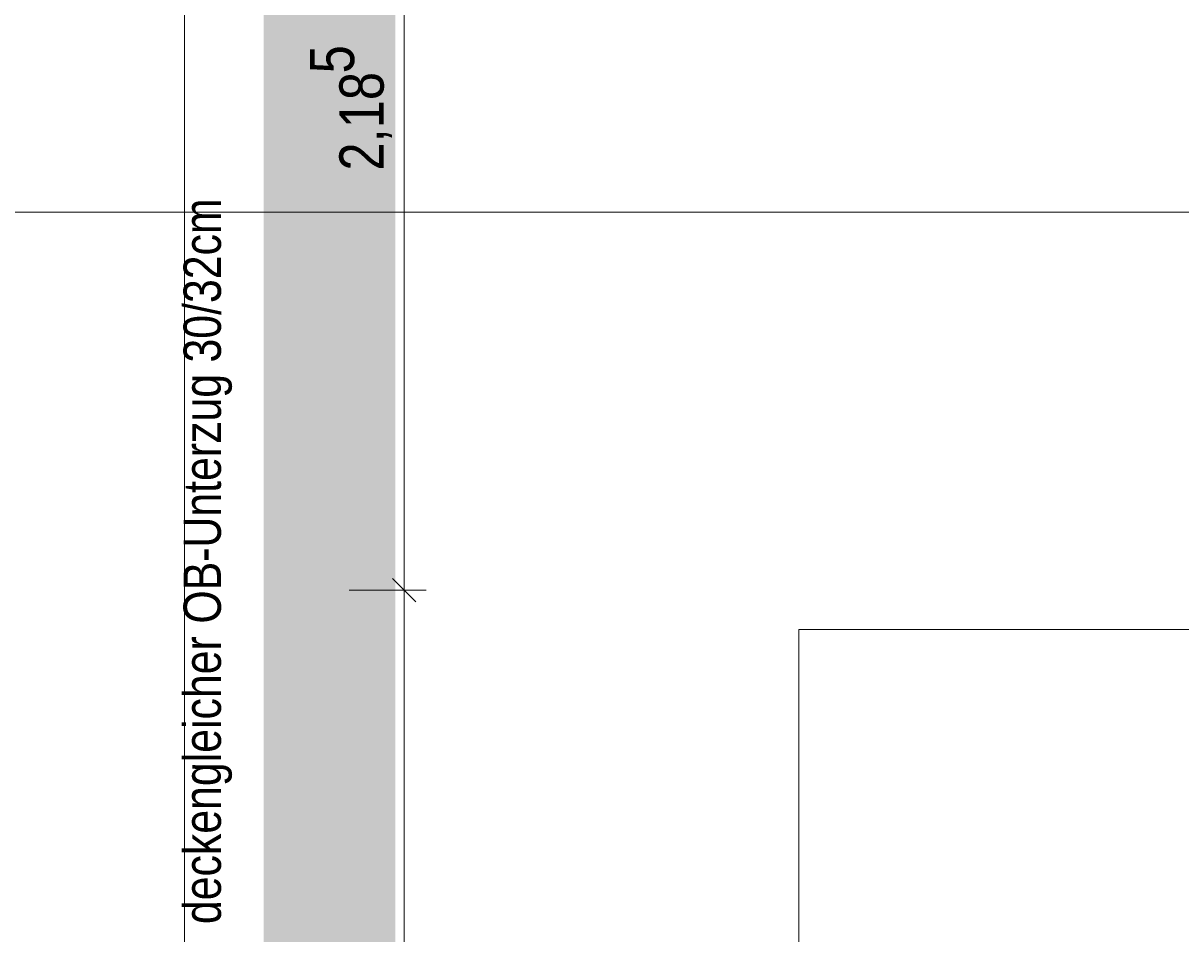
# Model space of a CAD drawing. Extents: x -720 to 300, y 62 to 1162.
# Tile 64 of 256: x -464 to -412, y 802 to 844. Entities that reach past the tile are written whole.
import ezdxf
from ezdxf.lldxf.tags import DXFTag

# ---------------------------------------------------------------- set-up
doc = ezdxf.new("R2010")
doc.units = 0
doc.layers.get('0').update_dxf_attribs({"lineweight": 13})
for name, color, linetype, lineweight, true_color in [('30 -35 Decken- 11 Durchbruch', 5, 'Continuous', 15, 0x0000ff), ('70 -72 Beschriftung- 1 Beschriftung allgemein', 7, 'Continuous', 9, 0xff6633), ('70 -76 Bemaßung- 2 Allgemein', 9, 'Continuous', 5, 0x808080), ('iwb_Schraffur_Unterzug', 7, 'Continuous', 5, 0xffffcc)]:
    doc.layers.add(name, color=color, linetype=linetype, lineweight=lineweight, true_color=true_color)
doc.layers.add('70 -71 Achsen- 1 Gebäudeachsen', color=7, linetype='STRICHPUNKT2-A06G93UB8I', lineweight=18)
doc.layers.add('70 -73 Bauteildarst.- 2 verdeckt 0.15', color=7, linetype='fein_strichliert-A06G93UC8I', lineweight=15)
doc.styles.get("Standard").update_dxf_attribs({"font": 'ARIALN.TTF'})
tags = doc.linetypes.add('fein_strichliert-A06G93UC8I', pattern=[4, 1, -2, 1]).pattern_tags.tags
tags[8:9] = [DXFTag(74, 4), DXFTag(75, 0), DXFTag(340, '0'), DXFTag(46, 0.0), DXFTag(50, 0.0), DXFTag(44, 0.0), DXFTag(45, 0.0)]
tags[6:7] = [DXFTag(74, 4), DXFTag(75, 0), DXFTag(340, '0'), DXFTag(46, 0.0), DXFTag(50, 0.0), DXFTag(44, 0.0), DXFTag(45, 0.0)]
tags[4:5] = [DXFTag(74, 4), DXFTag(75, 0), DXFTag(340, '0'), DXFTag(46, 0.0), DXFTag(50, 0.0), DXFTag(44, 0.0), DXFTag(45, 0.0)]
tags = doc.linetypes.add('STRICHPUNKT2-A06G93UB8I', pattern=[12.7, 6.35, -3.175, 0, -3.175]).pattern_tags.tags
tags[10:11] = [DXFTag(74, 4), DXFTag(75, 0), DXFTag(340, '0'), DXFTag(46, 0.0), DXFTag(50, 0.0), DXFTag(44, 0.0), DXFTag(45, 0.0)]
tags[8:9] = [DXFTag(74, 4), DXFTag(75, 0), DXFTag(340, '0'), DXFTag(46, 0.0), DXFTag(50, 0.0), DXFTag(44, 0.0), DXFTag(45, 0.0)]
tags[6:7] = [DXFTag(74, 4), DXFTag(75, 0), DXFTag(340, '0'), DXFTag(46, 0.0), DXFTag(50, 0.0), DXFTag(44, 0.0), DXFTag(45, 0.0)]
tags[4:5] = [DXFTag(74, 4), DXFTag(75, 0), DXFTag(340, '0'), DXFTag(46, 0.0), DXFTag(50, 0.0), DXFTag(44, 0.0), DXFTag(45, 0.0)]

# ---------------------------------------------------------------- blocks, each defined once
blk = doc.blocks.new('Referenz-A06G93UD8I')
at = {"layer": '70 -71 Achsen- 1 Gebäudeachsen', "color": 0, "linetype": 'STRICHPUNKT2-A06G93UB8I', "lineweight": -2, "ltscale": 0.13}
for p, q in [((-456.853, 1084.852), (-456.853, 85.412)), ((-682.362, 834.912), (76.456, 834.912))]:
    blk.add_line(p, q, dxfattribs=at)
at = {"layer": '70 -73 Bauteildarst.- 2 verdeckt 0.15', "color": 0, "linetype": 'fein_strichliert-A06G93UC8I', "lineweight": -2, "ltscale": 0.13}
for p, q in [((-388.903, 815.912), (-428.903, 815.912)), ((-428.903, 815.912), (-428.903, 777.412))]:
    blk.add_line(p, q, dxfattribs=at)
at = {"layer": '70 -76 Bemaßung- 2 Allgemein', "color": 0, "linetype": 'Continuous', "lineweight": -2, "ltscale": 0.13}
for p, q in [((-446.853, 818.773), (-446.853, 860.352)), ((-446.853, 816.712), (-446.853, 818.773)), ((-446.853, 818.712), (-446.853, 816.652)), ((-447.384, 818.243), (-446.322, 817.182)), ((-446.322, 817.182), (-447.384, 818.243)), ((-449.353, 817.712), (-445.853, 817.712)), ((-449.353, 817.712), (-445.853, 817.712)), ((-446.853, 779.973), (-446.853, 816.652))]:
    blk.add_line(p, q, dxfattribs=at)
at = {"layer": '30 -35 Decken- 11 Durchbruch', "color": 0, "linetype": 'ByBlock', "lineweight": -2, "ltscale": 0.13, "insert": (-446.852, 842.259), "char_height": 0.0036, "attachment_point": 1}
for s in ['{\\fArial Narrow;prm1_value}', '{\\fArial Narrow;prm2_value}', '{\\fArial Narrow;prm3_value}', '{\\fArial Narrow;prm6_value}', '{\\fArial Narrow;prm7_value}', '{\\fArial Narrow;prm5_value}', '{\\fArial Narrow;prm4_value}', '{\\fArial Narrow;prm0_value}', '{\\fArial Narrow;IFC_UUID}', '{\\fArial Narrow;instanceID}', '{\\fArial Narrow;prm0_type}', '{\\fArial Narrow;prm1_name}', '{\\fArial Narrow;prm1_type}', '{\\fArial Narrow;prm2_name}', '{\\fArial Narrow;prm2_type}', '{\\fArial Narrow;prm6_name}', '{\\fArial Narrow;prm7_name}', '{\\fArial Narrow;prm6_type}', '{\\fArial Narrow;prm4_type}', '{\\fArial Narrow;prm3_name}', '{\\fArial Narrow;prm5_type}', '{\\fArial Narrow;prm7_type}', '{\\fArial Narrow;prm3_type}', '{\\fArial Narrow;prm4_name}', '{\\fArial Narrow;prm5_name}', '{\\fArial Narrow;prm0_name}']:
    blk.add_mtext(s, dxfattribs=at)
at = {"layer": '70 -72 Beschriftung- 1 Beschriftung allgemein', "color": 0, "linetype": 'Continuous', "lineweight": -2, "ltscale": 0.13, "char_height": 1.7, "attachment_point": 1, "rotation": 90}
for s, insert in [('{\\fArial Narrow;30/32cm}', (-456.895, 828.068)), ('{\\fArial Narrow;OB-Unterzug}', (-456.895, 816.186)), ('{\\fArial Narrow;deckengleicher}', (-456.895, 802.512))]:
    blk.add_mtext(s, dxfattribs=dict(at, insert=insert))
at = {"layer": '70 -76 Bemaßung- 2 Allgemein', "color": 0, "linetype": 'Continuous', "lineweight": -2, "ltscale": 0.13, "char_height": 2.01377, "attachment_point": 1, "rotation": 90}
for s, insert in [('{\\fArial Narrow;5}', (-451.146, 841.228)), ('{\\fArial Narrow;2,18}', (-449.803, 836.802))]:
    blk.add_mtext(s, dxfattribs=dict(at, insert=insert))
blk = doc.blocks.new('Referenz-A06G93UF8I')
at = {"layer": 'iwb_Schraffur_Unterzug', "linetype": 'Continuous', "ltscale": 0.13}
blk.add_solid([(-453.252, 777.634), (-453.252, 862.194), (-447.252, 777.634), (-447.252, 862.194)], dxfattribs=at)

msp = doc.modelspace()

# ---------------------------------------------------------------- block references
at = {"color": 8, "lineweight": 13, "ltscale": 0.13, "true_color": 0x808080}
msp.add_blockref('Referenz-A06G93UD8I', (0, 0), dxfattribs=at)
at = {"color": 8, "lineweight": 25, "ltscale": 0.25, "true_color": 0x808080}
msp.add_blockref('Referenz-A06G93UF8I', (0, 0), dxfattribs=at)

doc.saveas('drawing.dxf')
